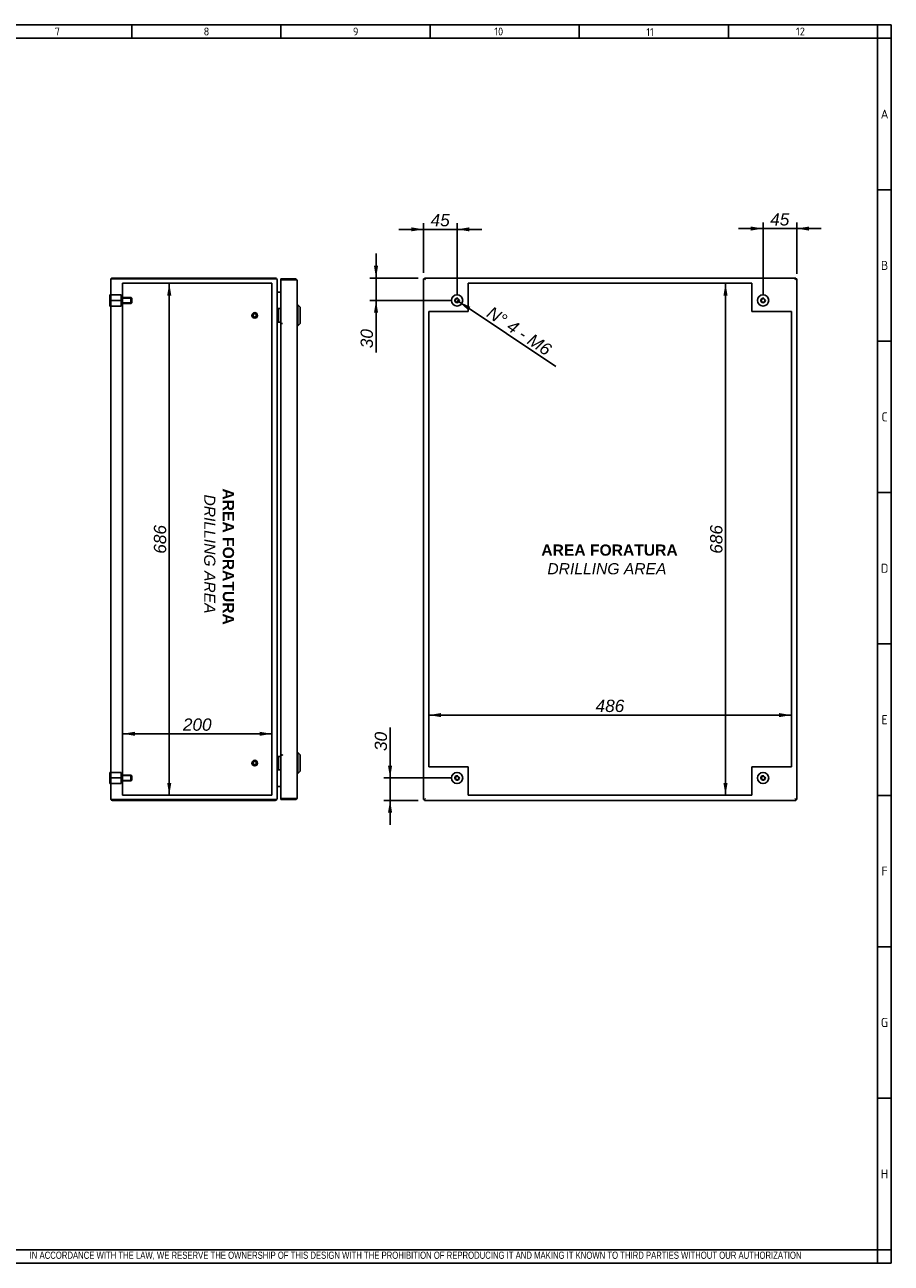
# Model space of a CAD drawing. Extents: x 6 to 412, y 11 to 288.
# Tile 3 of 3: x 219 to 412, y 11 to 288. Entities that reach past the tile are written whole.
import ezdxf
from ezdxf.enums import TextEntityAlignment as Align
from ezdxf.lldxf.tags import DXFTag

# ---------------------------------------------------------------- set-up
doc = ezdxf.new("R2010")
doc.units = 0
doc.layers.get('0').update_dxf_attribs({"linetype": 'CONTINUOUS'})
for name, color, linetype in [('_TRANSLATION', 7, 'CONTINUOUS'), ('AE00417_01', 7, 'CONTINUOUS'), ('C0000000', 7, 'CONTINUOUS'), ('C0000000_04', 7, 'CONTINUOUS'), ('C0000000_05', 7, 'CONTINUOUS'), ('C0000000_19', 7, 'CONTINUOUS'), ('C0000000_37', 7, 'CONTINUOUS'), ('DEFAULT', 7, 'CONTINUOUS'), ('SERRATURA_INF', 7, 'CONTINUOUS'), ('SERRATURA_SUP', 7, 'CONTINUOUS')]:
    doc.layers.add(name, color=color, linetype=linetype)
doc.styles.add('SEACAD_ARIAL', font='arial.ttf')
doc.styles.add('SEACAD_ARIALI', font='ariali.ttf')
tags = doc.linetypes.add('CENTER2', pattern=[28.575, 19.05, -3.175, 3.175, -3.175]).pattern_tags.tags
tags[10:11] = [DXFTag(74, 4), DXFTag(75, 0), DXFTag(340, '0'), DXFTag(46, 0.0), DXFTag(50, 0.0), DXFTag(44, 0.0), DXFTag(45, 0.0)]
tags[8:9] = [DXFTag(74, 4), DXFTag(75, 0), DXFTag(340, '0'), DXFTag(46, 0.0), DXFTag(50, 0.0), DXFTag(44, 0.0), DXFTag(45, 0.0)]
tags[6:7] = [DXFTag(74, 4), DXFTag(75, 0), DXFTag(340, '0'), DXFTag(46, 0.0), DXFTag(50, 0.0), DXFTag(44, 0.0), DXFTag(45, 0.0)]
tags[4:5] = [DXFTag(74, 4), DXFTag(75, 0), DXFTag(340, '0'), DXFTag(46, 0.0), DXFTag(50, 0.0), DXFTag(44, 0.0), DXFTag(45, 0.0)]
tags = doc.linetypes.add('HIDDEN2', pattern=[4.7625, 3.175, -1.5875]).pattern_tags.tags
tags[6:7] = [DXFTag(74, 4), DXFTag(75, 0), DXFTag(340, '0'), DXFTag(46, 0.0), DXFTag(50, 0.0), DXFTag(44, 0.0), DXFTag(45, 0.0)]
tags[4:5] = [DXFTag(74, 4), DXFTag(75, 0), DXFTag(340, '0'), DXFTag(46, 0.0), DXFTag(50, 0.0), DXFTag(44, 0.0), DXFTag(45, 0.0)]
doc.dimstyles.new('ISO', dxfattribs={"dimtxt": 2.75, "dimasz": 2.75, "dimexe": 1.375, "dimexo": 1.375, "dimgap": 0.6875, "dimtad": 1, "dimdec": 1, "dimlfac": 6, "dimtxsty": 'SEACAD_ARIAL', "dimsah": 1, "dimcen": 1.375, "dimadec": 1, "dimazin": 3, "dimtfac": 0.7, "dimtdec": 3, "dimtmove": 0, "dimatfit": 3})

# ---------------------------------------------------------------- blocks, each defined once
blk = doc.blocks.new('SE3')
at = {"layer": 'AE00417_01', "color": 7, "linetype": 'HIDDEN2'}
for centre, radius in [((269.94, 222.68), 0.625), ((269.94, 222.68), 0.5), ((269.94, 222.68), 0.417), ((269.94, 222.68), 0.375), ((269.94, 122.68), 0.625), ((269.94, 122.68), 0.5), ((269.94, 122.68), 0.417), ((269.94, 122.68), 0.375)]:
    blk.add_circle(centre, radius, dxfattribs=at)
for centre in [(269.94, 222.68), (269.94, 122.68)]:
    blk.add_arc(centre, 0.398, 75, 15, dxfattribs=at)
at = {"layer": 'C0000000', "color": 7, "linetype": 'CONTINUOUS'}
for p, q in [((237.6, 224.76), (237.6, 227.26)), ((237.77, 227.26), (237.6, 227.26)), ((237.6, 224.76), (237.77, 224.76)), ((275.1, 224.18), (275.11, 224.18)), ((275.12, 224.18), (275.77, 224.18)), ((275.27, 224.01), (275.27, 221.35)), ((275.11, 221.18), (275.1, 221.18)), ((275.77, 221.18), (275.12, 221.18)), ((275.1, 124.18), (275.11, 124.18)), ((275.12, 124.18), (275.77, 124.18)), ((275.27, 124.01), (275.27, 121.35)), ((275.11, 121.18), (275.1, 121.18)), ((275.77, 121.18), (275.12, 121.18))]:
    blk.add_line(p, q, dxfattribs=at)
at = {"layer": 'C0000000', "color": 7, "linetype": 'HIDDEN2'}
for p, q in [((240.14, 227.26), (237.97, 227.26)), ((240.14, 227.26), (240.14, 226.01)), ((240.14, 226.01), (237.97, 226.01)), ((240.14, 224.76), (237.97, 224.76)), ((242.3, 226.68), (240.14, 226.68)), ((242.43, 226.55), (240.14, 226.55)), ((240.14, 226.01), (240.14, 224.76)), ((242.43, 225.47), (240.14, 225.47)), ((240.14, 225.35), (242.3, 225.35)), ((242.3, 226.68), (242.3, 225.35)), ((242.47, 226.51), (242.3, 226.68)), ((242.3, 225.35), (242.47, 225.51)), ((242.47, 225.51), (242.47, 226.51))]:
    blk.add_line(p, q, dxfattribs=at)
at = {"layer": 'C0000000', "color": 7, "linetype": 'CONTINUOUS'}
for centre, start, end in [((275.1, 224.01), 90, 180), ((275.1, 221.35), 180, 270), ((275.1, 124.01), 90, 180), ((275.1, 121.35), 180, 270)]:
    blk.add_arc(centre, 0.167, start, end, dxfattribs=at)
for points in [[(275.27, 224.01), (275.27, 224.18), (275.11, 224.18)], [(275.11, 221.18), (275.27, 221.18), (275.27, 221.35)], [(275.27, 124.01), (275.27, 124.18), (275.11, 124.18)], [(275.11, 121.18), (275.27, 121.18), (275.27, 121.35)]]:
    blk.add_rational_spline(points, [1, 0.707106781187, 1], degree=2, dxfattribs=at)
at = {"layer": 'C0000000_04', "color": 7, "linetype": 'HIDDEN2'}
for p, q in [((240.14, 120.6), (237.97, 120.6)), ((240.14, 119.35), (237.97, 119.35)), ((240.14, 120.6), (240.14, 119.35)), ((242.3, 120.01), (240.14, 120.01)), ((242.43, 119.89), (240.14, 119.89)), ((240.14, 119.35), (240.14, 118.1)), ((242.3, 120.01), (242.3, 118.68)), ((242.47, 119.85), (242.3, 120.01)), ((242.47, 118.85), (242.47, 119.85)), ((240.14, 118.1), (237.97, 118.1)), ((242.43, 118.81), (240.14, 118.81)), ((240.14, 118.68), (242.3, 118.68)), ((242.3, 118.68), (242.47, 118.85))]:
    blk.add_line(p, q, dxfattribs=at)
at = {"layer": 'C0000000_05', "color": 7, "linetype": 'CONTINUOUS'}
for p, q in [((237.6, 118.1), (237.6, 120.6)), ((237.77, 120.6), (237.6, 120.6)), ((237.6, 118.1), (237.77, 118.1))]:
    blk.add_line(p, q, dxfattribs=at)
at = {"layer": 'C0000000_19', "color": 7, "linetype": 'CONTINUOUS'}
for p, q in [((237.77, 114.76), (237.77, 230.6)), ((238.19, 230.81), (237.83, 230.81)), ((237.83, 230.81), (238.19, 230.81)), ((274.52, 231.01), (238.19, 231.01)), ((238.19, 230.81), (274.52, 230.81)), ((274.52, 230.81), (238.19, 230.81)), ((274.94, 114.76), (274.94, 230.6)), ((274.94, 230.6), (274.94, 230.6)), ((275.15, 227.88), (274.94, 227.88)), ((275.15, 227.88), (275.77, 227.88)), ((275.77, 227.88), (275.15, 227.88)), ((274.94, 117.48), (275.15, 117.48)), ((275.77, 117.48), (275.15, 117.48)), ((275.15, 117.48), (275.77, 117.48)), ((238.19, 114.55), (237.83, 114.55)), ((237.83, 114.55), (238.19, 114.55)), ((274.52, 114.55), (238.19, 114.55)), ((238.19, 114.55), (274.52, 114.55)), ((238.19, 114.35), (274.52, 114.35)), ((274.94, 114.76), (274.94, 114.76))]:
    blk.add_line(p, q, dxfattribs=at)
at = {"layer": 'C0000000_19', "color": 7, "linetype": 'CENTER2'}
for p, q in [((240.44, 229.85), (273.77, 229.85)), ((240.44, 115.51), (240.44, 229.85)), ((273.77, 229.85), (273.77, 115.51)), ((273.77, 115.51), (240.44, 115.51))]:
    blk.add_line(p, q, dxfattribs=at)
at = {"layer": 'C0000000_19', "color": 7, "linetype": 'CONTINUOUS'}
for centre, radius, start, end in [((238.19, 230.6), 0.417, 148.6677, 180), ((238.19, 230.6), 0.417, 90, 148.6677), ((274.52, 230.6), 0.417, 0, 90), ((275.15, 228.1), 0.217, 180, 270), ((275.15, 117.26), 0.217, 90, 180), ((238.19, 114.76), 0.417, 180, 211.3323), ((238.19, 114.76), 0.417, 211.3323, 270), ((274.52, 114.76), 0.417, 270, 0)]:
    blk.add_arc(centre, radius, start, end, dxfattribs=at)
for centre, major_axis, ratio, start_param, end_param in [((238.19, 230.6), (0.417, 0), 0.997824, 2.594742, 3.141593), ((274.52, 230.6), (-0.417, 0), 0.52, 3.141593, 4.712389), ((238.19, 114.76), (0.417, 0), 0.997824, 3.141593, 3.688444), ((274.52, 114.76), (0.417, 0), 0.52, 4.712389, 6.283185)]:
    blk.add_ellipse(centre, major_axis=major_axis, ratio=ratio, start_param=start_param, end_param=end_param, dxfattribs=at)
at = {"layer": 'C0000000_37', "color": 7, "linetype": 'CONTINUOUS'}
for p, q in [((275.77, 230.85), (275.77, 230.65)), ((275.77, 230.85), (279.02, 230.85)), ((275.77, 230.65), (279.02, 230.65)), ((275.97, 230.61), (275.77, 230.61)), ((275.77, 230.61), (275.77, 220.88)), ((275.97, 230.65), (277.39, 230.65)), ((279.02, 230.61), (275.97, 230.61)), ((277.39, 230.65), (277.89, 230.65)), ((277.89, 230.65), (277.89, 230.61)), ((279.02, 230.85), (279.02, 230.65)), ((279.38, 230.65), (279.02, 230.65)), ((279.02, 230.61), (279.38, 230.61)), ((279.44, 230.43), (279.44, 114.93)), ((275.97, 220.88), (275.77, 220.88)), ((276.11, 220.85), (275.78, 220.85)), ((275.78, 220.85), (275.78, 124.51)), ((276.11, 220.88), (275.97, 220.88)), ((276.11, 220.88), (276.11, 220.85)), ((276.11, 220.85), (276.11, 220.85)), ((275.78, 124.51), (276.11, 124.51)), ((276.11, 124.51), (276.11, 124.51)), ((276.11, 124.51), (276.11, 124.48)), ((275.97, 124.48), (275.77, 124.48)), ((275.77, 124.48), (275.77, 114.75)), ((275.97, 124.48), (276.11, 124.48)), ((275.97, 114.75), (275.77, 114.75)), ((275.77, 114.51), (275.77, 114.71)), ((279.02, 114.71), (275.77, 114.71)), ((279.02, 114.51), (275.77, 114.51)), ((275.97, 114.75), (279.02, 114.75)), ((275.97, 114.71), (277.39, 114.71)), ((277.89, 114.71), (277.39, 114.71)), ((277.89, 114.75), (277.89, 114.71)), ((279.02, 114.75), (279.38, 114.75)), ((279.38, 114.71), (279.02, 114.71)), ((279.02, 114.51), (279.02, 114.71))]:
    blk.add_line(p, q, dxfattribs=at)
for centre, radius, start, end in [((275.97, 230.65), 0.2, 179.9047, 189.4813), ((275.97, 230.65), 0.000333, 90, 270), ((279.02, 230.43), 0.417, 31.3323, 90), ((279.02, 230.43), 0.217, 57.7958, 90), ((279.02, 230.43), 0.417, 0, 31.3323), ((275.97, 114.71), 0.2, 170.5187, 180.0953), ((275.97, 114.71), 0.000333, 90, 270), ((279.02, 114.93), 0.217, 270, 302.2042), ((279.02, 114.93), 0.417, 270, 328.6677), ((279.02, 114.93), 0.417, 328.6677, 0)]:
    blk.add_arc(centre, radius, start, end, dxfattribs=at)
for centre, start_param, end_param in [((279.02, 230.43), 3.141593, 3.688444), ((279.02, 114.93), 2.594742, 3.141593)]:
    blk.add_ellipse(centre, major_axis=(-0.417, 0), ratio=0.846154, start_param=start_param, end_param=end_param, dxfattribs=at)
at = {"layer": 'SERRATURA_INF', "color": 7, "linetype": 'CONTINUOUS'}
for p, q in [((279.6, 125.01), (279.44, 125.01)), ((279.6, 120.35), (279.6, 125.01)), ((280.1, 124.51), (279.6, 125.01)), ((280.1, 124.51), (280.1, 120.85)), ((279.44, 120.35), (279.6, 120.35)), ((279.6, 120.35), (280.1, 120.85))]:
    blk.add_line(p, q, dxfattribs=at)
at = {"layer": 'SERRATURA_SUP', "color": 7, "linetype": 'CONTINUOUS'}
for p, q in [((279.6, 225.01), (279.44, 225.01)), ((279.6, 220.35), (279.6, 225.01)), ((280.1, 224.51), (279.6, 225.01)), ((280.1, 224.51), (280.1, 220.85)), ((279.44, 220.35), (279.6, 220.35)), ((279.6, 220.35), (280.1, 220.85))]:
    blk.add_line(p, q, dxfattribs=at)
blk = doc.blocks.new('SE4')
at = {"layer": 'C0000000', "color": 7, "linetype": 'CONTINUOUS'}
for radius in [1.25, 0.41]:
    blk.add_circle((383.48, 226.01), radius, dxfattribs=at)
blk.add_arc((383.48, 226.01), 0.5, 75, 15, dxfattribs=at)
at = {"layer": 'C0000000_05', "color": 7, "linetype": 'CONTINUOUS'}
for centre, radius in [((315.14, 226.01), 1.25), ((315.14, 226.01), 0.41), ((315.14, 119.35), 1.25), ((315.14, 119.35), 0.41), ((383.48, 119.35), 1.25), ((383.48, 119.35), 0.41)]:
    blk.add_circle(centre, radius, dxfattribs=at)
for centre in [(315.14, 226.01), (315.14, 119.35), (383.48, 119.35)]:
    blk.add_arc(centre, 0.5, 75, 15, dxfattribs=at)
at = {"layer": 'C0000000_19', "color": 7, "linetype": 'CONTINUOUS'}
for p, q in [((307.64, 230.81), (307.64, 114.55)), ((307.64, 230.81), (307.84, 230.81)), ((307.84, 231.01), (307.84, 230.81)), ((390.77, 231.01), (307.84, 231.01)), ((307.84, 230.81), (308.06, 230.6)), ((307.84, 230.81), (308.06, 230.6)), ((390.78, 230.81), (390.56, 230.6)), ((390.77, 230.81), (390.56, 230.6)), ((390.77, 231.01), (390.77, 230.81)), ((390.98, 230.81), (390.78, 230.81)), ((390.98, 114.55), (390.98, 230.81)), ((307.64, 114.55), (307.84, 114.55)), ((307.84, 114.55), (308.06, 114.76)), ((307.84, 114.55), (308.06, 114.76)), ((307.84, 114.35), (307.84, 114.55)), ((307.84, 114.35), (390.77, 114.35)), ((390.78, 114.55), (390.56, 114.76)), ((390.77, 114.55), (390.56, 114.76)), ((390.77, 114.35), (390.77, 114.55)), ((390.98, 114.55), (390.78, 114.55))]:
    blk.add_line(p, q, dxfattribs=at)
at = {"layer": 'C0000000_19', "color": 7, "linetype": 'CENTER2'}
for p, q in [((317.64, 229.85), (380.98, 229.85)), ((317.64, 223.51), (317.64, 229.85)), ((380.98, 229.85), (380.98, 223.51)), ((308.81, 121.85), (308.81, 223.51)), ((308.81, 223.51), (317.64, 223.51)), ((380.98, 223.51), (389.81, 223.51)), ((389.81, 223.51), (389.81, 121.85)), ((317.64, 121.85), (308.81, 121.85)), ((317.64, 115.51), (317.64, 121.85)), ((389.81, 121.85), (380.98, 121.85)), ((380.98, 121.85), (380.98, 115.51)), ((380.98, 115.51), (317.64, 115.51))]:
    blk.add_line(p, q, dxfattribs=at)
at = {"layer": 'C0000000_37', "color": 7, "linetype": 'CONTINUOUS'}
for p, q in [((307.71, 230.85), (307.71, 230.81)), ((307.84, 230.85), (307.71, 230.85)), ((308.01, 230.65), (308.01, 230.65)), ((308.04, 230.61), (308.04, 230.61)), ((390.58, 230.61), (390.58, 230.61)), ((390.61, 230.65), (390.61, 230.65)), ((390.91, 230.85), (390.77, 230.85)), ((390.91, 230.85), (390.91, 230.81)), ((390.98, 230.61), (390.98, 230.61)), ((390.98, 220.88), (390.98, 230.61)), ((390.98, 220.88), (390.98, 220.88)), ((390.98, 220.88), (390.98, 220.85)), ((390.98, 220.85), (390.98, 124.51)), ((390.98, 220.85), (390.98, 220.85)), ((390.98, 124.51), (390.98, 124.51)), ((390.98, 124.51), (390.98, 124.48)), ((390.98, 114.75), (390.98, 124.48)), ((390.98, 124.48), (390.98, 124.48)), ((307.71, 114.51), (307.71, 114.55)), ((307.71, 114.51), (307.84, 114.51)), ((308.01, 114.71), (308.01, 114.71)), ((308.04, 114.75), (308.04, 114.75)), ((390.58, 114.75), (390.58, 114.75)), ((390.61, 114.71), (390.61, 114.71)), ((390.77, 114.51), (390.91, 114.51)), ((390.91, 114.51), (390.91, 114.55)), ((390.98, 114.75), (390.98, 114.75))]:
    blk.add_line(p, q, dxfattribs=at)
blk = doc.blocks.new('DMBLK115')
at = {"layer": '_TRANSLATION', "linetype": 'CONTINUOUS'}
for points in [[(243.19, 129.67), (240.44, 129.22), (243.19, 128.76)], [(271.02, 129.67), (271.02, 128.76), (273.77, 129.22)]]:
    blk.add_hatch(color=7, dxfattribs=at).paths.add_polyline_path(points)
at = {"layer": '_TRANSLATION', "color": 7, "linetype": 'CONTINUOUS'}
blk.add_line((240.44, 129.22), (273.77, 129.22), dxfattribs=at)
at = {"layer": '_TRANSLATION', "color": 7, "linetype": 'CONTINUOUS', "style": 'SEACAD_ARIALI'}
blk.add_text('200', height=2.75, dxfattribs=at).set_placement((253.9, 132.65), align=Align.TOP_LEFT)
blk = doc.blocks.new('DMBLK116')
at = {"layer": '_TRANSLATION', "linetype": 'CONTINUOUS'}
for points in [[(311.56, 133.85), (308.81, 133.39), (311.56, 132.94)], [(387.06, 133.85), (387.06, 132.94), (389.81, 133.39)]]:
    blk.add_hatch(color=7, dxfattribs=at).paths.add_polyline_path(points)
at = {"layer": '_TRANSLATION', "color": 7, "linetype": 'CONTINUOUS'}
blk.add_line((389.81, 133.39), (308.81, 133.39), dxfattribs=at)
at = {"layer": '_TRANSLATION', "color": 7, "linetype": 'CONTINUOUS', "style": 'SEACAD_ARIALI'}
blk.add_text('486', height=2.75, dxfattribs=at).set_placement((346.07, 136.83), align=Align.TOP_LEFT)
blk = doc.blocks.new('DMBLK117')
at = {"layer": '_TRANSLATION', "linetype": 'CONTINUOUS'}
for points in [[(374.62, 227.1), (375.54, 227.1), (375.08, 229.85)], [(374.62, 118.26), (375.08, 115.51), (375.54, 118.26)]]:
    blk.add_hatch(color=7, dxfattribs=at).paths.add_polyline_path(points)
at = {"layer": '_TRANSLATION', "color": 7, "linetype": 'CONTINUOUS'}
blk.add_line((375.08, 115.51), (375.08, 229.85), dxfattribs=at)
at = {"layer": '_TRANSLATION', "color": 7, "linetype": 'CONTINUOUS', "style": 'SEACAD_ARIALI'}
blk.add_text('686', height=2.75, rotation=90, dxfattribs=at).set_placement((371.64, 169.44), align=Align.TOP_LEFT)
blk = doc.blocks.new('DMBLK118')
at = {"layer": '_TRANSLATION', "linetype": 'CONTINUOUS'}
for points in [[(251.31, 227.1), (250.85, 229.85), (250.39, 227.1)], [(251.31, 118.26), (250.39, 118.26), (250.85, 115.51)]]:
    blk.add_hatch(color=7, dxfattribs=at).paths.add_polyline_path(points)
at = {"layer": '_TRANSLATION', "color": 7, "linetype": 'CONTINUOUS'}
blk.add_line((250.85, 115.51), (250.85, 229.85), dxfattribs=at)
at = {"layer": '_TRANSLATION', "color": 7, "linetype": 'CONTINUOUS', "style": 'SEACAD_ARIALI'}
blk.add_text('686', height=2.75, rotation=90, dxfattribs=at).set_placement((247.42, 169.44), align=Align.TOP_LEFT)
blk = doc.blocks.new('DMBLK120')
at = {"layer": '_TRANSLATION', "linetype": 'CONTINUOUS'}
blk.add_hatch(color=7, dxfattribs=at).paths.add_polyline_path([(318.1, 224.59), (315.56, 225.74), (317.59, 223.82)])
at = {"layer": '_TRANSLATION', "color": 7, "linetype": 'CONTINUOUS'}
blk.add_line((315.14, 226.01), (337.17, 211.26), dxfattribs=at)
at = {"layer": '_TRANSLATION', "color": 7, "linetype": 'CONTINUOUS', "style": 'SEACAD_ARIALI'}
blk.add_text('N° 4 - M6', height=2.75, rotation=326.1815, dxfattribs=at).set_placement((323.03, 224.87), align=Align.TOP_LEFT)
blk = doc.blocks.new('DMBLK121')
at = {"layer": '_TRANSLATION', "linetype": 'CONTINUOUS'}
for points in [[(304.89, 242.35), (304.89, 241.44), (307.64, 241.89)], [(317.89, 242.35), (315.14, 241.89), (317.89, 241.44)]]:
    blk.add_hatch(color=7, dxfattribs=at).paths.add_polyline_path(points)
at = {"layer": '_TRANSLATION', "color": 7, "linetype": 'CONTINUOUS'}
for p, q in [((302.14, 241.89), (320.64, 241.89)), ((307.64, 232.19), (307.64, 243.27)), ((315.14, 227.39), (315.14, 243.27))]:
    blk.add_line(p, q, dxfattribs=at)
at = {"layer": '_TRANSLATION', "color": 7, "linetype": 'CONTINUOUS', "style": 'SEACAD_ARIALI'}
blk.add_text('45', height=2.75, dxfattribs=at).set_placement((309.22, 245.33), align=Align.TOP_LEFT)
blk = doc.blocks.new('DMBLK122')
at = {"layer": '_TRANSLATION', "linetype": 'CONTINUOUS'}
for points in [[(380.73, 242.52), (380.73, 241.61), (383.48, 242.07)], [(393.73, 242.52), (390.98, 242.07), (393.73, 241.61)]]:
    blk.add_hatch(color=7, dxfattribs=at).paths.add_polyline_path(points)
at = {"layer": '_TRANSLATION', "color": 7, "linetype": 'CONTINUOUS'}
for p, q in [((383.48, 227.39), (383.48, 243.44)), ((390.98, 231.99), (390.98, 243.44)), ((396.48, 242.07), (377.98, 242.07))]:
    blk.add_line(p, q, dxfattribs=at)
at = {"layer": '_TRANSLATION', "color": 7, "linetype": 'CONTINUOUS', "style": 'SEACAD_ARIALI'}
blk.add_text('45', height=2.75, dxfattribs=at).set_placement((385.06, 245.5), align=Align.TOP_LEFT)
blk = doc.blocks.new('DMBLK123')
at = {"layer": '_TRANSLATION', "linetype": 'CONTINUOUS'}
for points in [[(296.57, 233.76), (297.03, 231.01), (297.49, 233.76)], [(296.57, 223.26), (297.49, 223.26), (297.03, 226.01)]]:
    blk.add_hatch(color=7, dxfattribs=at).paths.add_polyline_path(points)
at = {"layer": '_TRANSLATION', "color": 7, "linetype": 'CONTINUOUS'}
for p, q in [((297.03, 236.51), (297.03, 214.38)), ((306.47, 231.01), (295.66, 231.01)), ((313.77, 226.01), (295.66, 226.01))]:
    blk.add_line(p, q, dxfattribs=at)
at = {"layer": '_TRANSLATION', "color": 7, "linetype": 'CONTINUOUS', "style": 'SEACAD_ARIALI'}
blk.add_text('30', height=2.75, rotation=90, dxfattribs=at).set_placement((293.59, 215.34), align=Align.TOP_LEFT)
blk = doc.blocks.new('DMBLK124')
at = {"layer": '_TRANSLATION', "linetype": 'CONTINUOUS'}
for points in [[(299.71, 122.1), (300.17, 119.35), (300.63, 122.1)], [(299.71, 111.6), (300.63, 111.6), (300.17, 114.35)]]:
    blk.add_hatch(color=7, dxfattribs=at).paths.add_polyline_path(points)
at = {"layer": '_TRANSLATION', "color": 7, "linetype": 'CONTINUOUS'}
for p, q in [((300.17, 130.61), (300.17, 108.85)), ((313.77, 119.35), (298.8, 119.35)), ((306.47, 114.35), (298.8, 114.35))]:
    blk.add_line(p, q, dxfattribs=at)
at = {"layer": '_TRANSLATION', "color": 7, "linetype": 'CONTINUOUS', "style": 'SEACAD_ARIALI'}
blk.add_text('30', height=2.75, rotation=90, dxfattribs=at).set_placement((296.73, 125.37), align=Align.TOP_LEFT)

msp = doc.modelspace()

# ---------------------------------------------------------------- linework, layer by layer
at = {"color": 7, "linetype": 'CONTINUOUS'}
for p, q in [((412.092, 287.588), (6.234, 287.588)), ((242.48, 287.588), (242.48, 284.56)), ((275.797, 287.588), (275.797, 284.56)), ((309.113, 287.588), (309.113, 284.56)), ((342.43, 287.588), (342.43, 284.56)), ((375.747, 287.588), (375.747, 284.56)), ((412.092, 10.959), (412.092, 287.588)), ((412.092, 250.738), (409.063, 250.738)), ((412.092, 216.917), (409.063, 216.917)), ((412.092, 183.095), (409.063, 183.095)), ((412.092, 149.274), (409.063, 149.274)), ((412.092, 115.452), (409.063, 115.452)), ((412.092, 81.631), (409.063, 81.631)), ((412.092, 47.809), (409.063, 47.809)), ((6.234, 10.959), (412.092, 10.959))]:
    msp.add_line(p, q, dxfattribs=at)
at = {"layer": 'DEFAULT', "color": 7, "linetype": 'CONTINUOUS'}
for p, q in [((409.063, 10.959), (409.063, 287.588)), ((412.092, 284.56), (6.234, 284.56)), ((6.234, 13.988), (412.092, 13.988))]:
    msp.add_line(p, q, dxfattribs=at)

# ---------------------------------------------------------------- block references
at = {"layer": '_TRANSLATION'}
for name in ['SE3', 'SE4']:
    msp.add_blockref(name, (0, 0), dxfattribs=at)

# ---------------------------------------------------------------- texts
for s, insert, char_height, width, attachment_point in [('{\\fSolid Edge ANSI|b0||i0||c0|p34;\\C7;\\H1.766793;\\W1.;7}', (225.852, 285.196), 1.76679, 1.98765, 8), ('{\\fSolid Edge ANSI|b0||i0||c0|p34;\\C7;\\H1.766793;\\W1.;8}', (259.168, 285.196), 1.76679, 1.98765, 8), ('{\\fSolid Edge ANSI|b0||i0||c0|p34;\\C7;\\H1.766793;\\W1.;9}', (292.485, 285.196), 1.76679, 1.98765, 8), ('{\\fSolid Edge ANSI|b0||i0||c0|p34;\\C7;\\H1.766793;\\W1.;10}', (324.438, 285.196), 1.76679, 11.1986, 8), ('{\\fSolid Edge ANSI|b0||i0||c0|p34;\\C7;\\H1.766793;\\W1.;11}', (358.218, 285.073), 1.76679, 10.09104, 8), ('{\\fSolid Edge ANSI|b0||i0||c0|p34;\\C7;\\H1.766793;\\W1.;12}', (391.814, 285.196), 1.76679, 8.86043, 8), ('{\\fSolid Edge ANSI|b0||i0||c0|p34;\\C7;\\H2.019192;\\W1.;A}', (410.612, 266.645), 2.01919, 2.2716, 8), ('{\\fSolid Edge ANSI|b0||i0||c0|p34;\\C7;\\H2.019192;\\W1.;B}', (410.616, 232.824), 2.01919, 2.524, 8), ('{\\fSolid Edge ANSI|b0||i0||c0|p34;\\C7;\\H2.019192;\\W1.;C}', (410.614, 199.002), 2.01919, 2.3978, 8), ('{\\fSolid Edge ANSI|b0||i0||c0|p34;\\C7;\\H2.019192;\\W1.;D}', (410.616, 165.181), 2.01919, 2.524, 8), ('{\\fSolid Edge ANSI|b0||i0||c0|p34;\\C7;\\H2.019192;\\W1.;E}', (410.614, 131.359), 2.01919, 2.3978, 8), ('{\\fSolid Edge ANSI|b0||i0||c0|p34;\\C7;\\H2.019192;\\W1.;F}', (410.612, 97.538), 2.01919, 2.2716, 8), ('{\\fSolid Edge ANSI|b0||i0||c0|p34;\\C7;\\H2.019192;\\W1.;G}', (410.586, 63.716), 2.01919, 2.5871, 8), ('{\\fSolid Edge ANSI|b0||i0||c0|p34;\\C7;\\H2.019192;\\W1.;H}', (410.588, 29.895), 2.01919, 2.7133, 8), ('{\\fArial Narrow|b0||i0||c0|p34;\\C7;\\H1.6;\\W0.94;IN ACCORDANCE WITH THE LAW, WE RESERVE THE OWNERSHIP OF THIS DESIGN WITH THE PROHIBITION OF REPRODUCING IT AND MAKING IT KNOWN TO THIRD PARTIES WITHOUT OUR AUTHORIZATION}', (219.688, 11.652), 1.6, 181.99571, 7)]:
    msp.add_mtext(s, dxfattribs=dict(insert=insert, char_height=char_height, width=width, attachment_point=attachment_point))
at = {"layer": '_TRANSLATION', "insert": (261.968, 169.375), "char_height": 3, "width": 34.96354, "attachment_point": 5, "rotation": 270}
msp.add_mtext('{\\fArial|b0||i0||c0|p34;\\C7;\\H3.;\\W1.; }{\\fArial|b1||i0||c0|p34;\\C7;\\H2.5;\\W1.;AREA FORATURA \\P}{\\fArial|b0||i1||c0|p34;\\C7;\\H2.5;\\W1.;DRILLING AREA}', dxfattribs=at)
at = {"layer": '_TRANSLATION', "insert": (348.594, 168.149), "char_height": 3, "width": 34.96354, "attachment_point": 5}
msp.add_mtext('{\\fArial|b0||i0||c0|p34;\\C7;\\H3.;\\W1.; }{\\fArial|b1||i0||c0|p34;\\C7;\\H2.5;\\W1.;AREA FORATURA \\P}{\\fArial|b0||i1||c0|p34;\\C7;\\H2.5;\\W1.;DRILLING AREA}', dxfattribs=at)

# ---------------------------------------------------------------- dimensions: what is measured, and where the dimension line sits
at = {"layer": '_TRANSLATION', "color": 7, "linetype": 'CONTINUOUS'}
for base, p1, p2, picture, middle in [((315.142, 241.893), (307.642, 230.813), (315.142, 226.013), 'DMBLK121', (311.392, 241.893)), ((383.475, 242.067), (390.976, 230.613), (383.475, 226.013), 'DMBLK122', (387.226, 242.067)), ((308.809, 133.395), (389.809, 121.847), (308.809, 121.847), 'DMBLK116', (349.309, 133.395))]:
    dim = msp.add_linear_dim(base=base, p1=p1, p2=p2, text='\\A1;<>', dimstyle='ISO', dxfattribs=at)
    dim.commit()
    dim.dimension.update_dxf_attribs({"geometry": picture, "text_midpoint": middle, "dimtype": 160})
for base, p1, p2, angle, picture, middle, dimtype in [((297.032, 226.013), (307.842, 231.013), (315.142, 226.013), 90, 'DMBLK123', (297.032, 220.584), 160), ((250.853, 115.513), (240.438, 115.513), (240.438, 229.847), 90, 'DMBLK118', (250.853, 172.68), 161), ((375.077, 115.513), (380.975, 115.513), (380.975, 229.847), 90, 'DMBLK117', (375.077, 172.68), 161), ((240.438, 129.215), (240.438, 115.513), (273.771, 115.513), 0, 'DMBLK115', (257.105, 129.215), 161), ((300.171, 114.347), (315.142, 119.347), (307.842, 114.347), 90, 'DMBLK124', (300.171, 124.411), 160)]:
    dim = msp.add_linear_dim(base=base, p1=p1, p2=p2, angle=angle, text='\\A1;<>', dimstyle='ISO', dxfattribs=at)
    dim.commit()
    dim.dimension.update_dxf_attribs({"geometry": picture, "text_midpoint": middle, "dimtype": dimtype})
dim = msp.add_radius_dim(center=(315.142, 226.013), mpoint=(315.557, 225.735), text='\\A1;N° 4 - M6 {}', dimstyle='ISO', override={"dimtolj": 1}, dxfattribs=at)
dim.commit()
dim.dimension.update_dxf_attribs({"geometry": 'DMBLK120', "text_midpoint": (320.315, 222.548), "dimtype": 164})

doc.saveas('drawing.dxf')
